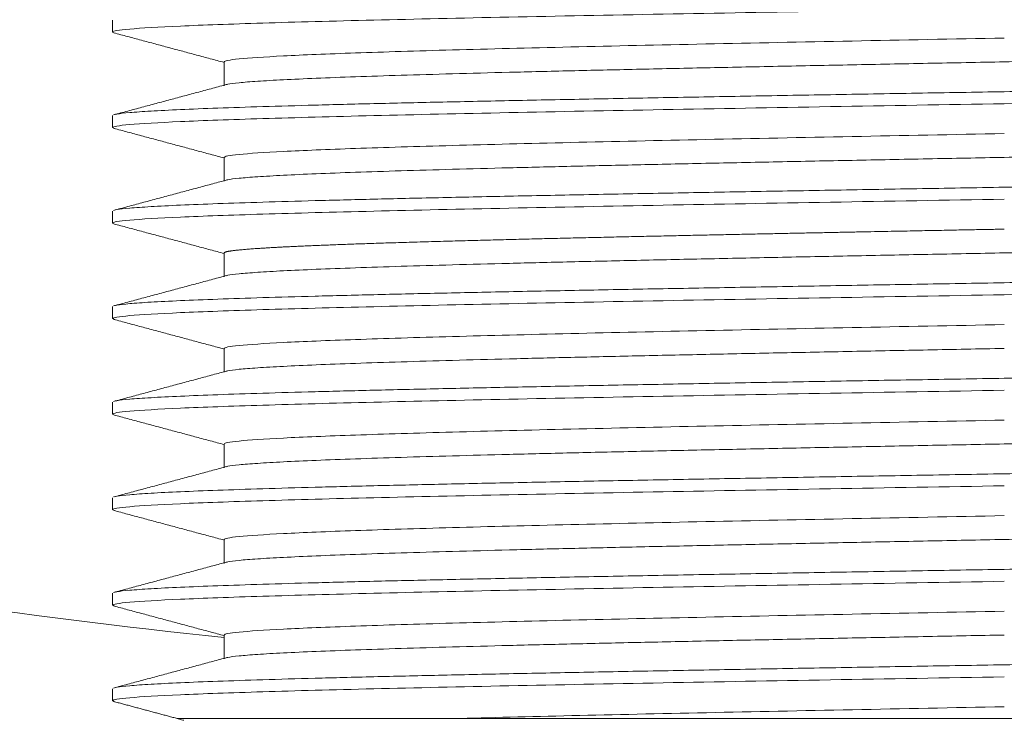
# Model space of a CAD drawing. Header units: millimetres. Extents: x 51337 to 61814, y -21781 to -12277.
# Tile 168 of 256: x 59240 to 59255, y -20832 to -20821. Entities that reach past the tile are written whole.
import ezdxf

# ---------------------------------------------------------------- set-up
doc = ezdxf.new("R2010")
doc.units = ezdxf.units.MM
doc.header["$LTSCALE"] = 0.3175
doc.layers.add('1轮廓实线层', color=7, linetype='Continuous', lineweight=18)

msp = doc.modelspace()

# ---------------------------------------------------------------- linework, layer by layer
at = {"layer": '1轮廓实线层'}
for p, q in [((59241.19339, -20820.94743), (59241.19339, -20821.13564)), ((59241.19339, -20821.13564), (59241.2219, -20821.15086)), ((59242.94339, -20821.6047), (59242.94339, -20821.97866)), ((59241.19339, -20822.44712), (59241.19339, -20822.63564)), ((59241.19339, -20822.63564), (59241.22193, -20822.65087)), ((59242.94339, -20823.10469), (59242.94339, -20823.4784)), ((59241.19339, -20823.94759), (59241.19339, -20824.13565)), ((59241.19341, -20824.13564), (59241.22197, -20824.15088)), ((59242.94339, -20824.60537), (59242.94339, -20824.97862)), ((59241.19339, -20825.44717), (59241.19339, -20825.63567)), ((59241.19346, -20825.63566), (59241.22202, -20825.6509)), ((59242.94339, -20826.10467), (59242.94339, -20826.47864)), ((59241.19339, -20826.94754), (59241.19339, -20827.13567)), ((59241.19345, -20827.13565), (59241.22204, -20827.1509)), ((59242.94339, -20827.60469), (59242.94339, -20827.97837)), ((59241.19339, -20828.44755), (59241.19339, -20828.63571)), ((59241.19353, -20828.63567), (59241.22213, -20828.65093)), ((59242.94339, -20829.10459), (59242.94339, -20829.47859)), ((59241.19339, -20829.94757), (59241.19339, -20830.13573)), ((59241.19357, -20830.13568), (59241.22217, -20830.15094)), ((59242.94339, -20830.60471), (59242.94339, -20830.97867)), ((59241.19339, -20831.44724), (59241.19339, -20831.63571)), ((59241.19353, -20831.63568), (59241.22213, -20831.65093))]:
    msp.add_line(p, q, dxfattribs=at)
msp.add_arc((59255.29339, -20713.97664), 117.32051, 254.6785921, 263.957787, dxfattribs=at)
for points, degree in [([(59255.19339, -20820.76064), (59254.27709, -20820.77626), (59252.44451, -20820.80751), (59249.80128, -20820.85439), (59247.36526, -20820.90126), (59245.23008, -20820.94814), (59243.47777, -20820.99501), (59242.17569, -20821.04189), (59241.37388, -20821.08876), (59241.19339, -20821.12001), (59241.19339, -20821.13564)], 3), ([(59241.21106, -20821.14795), (59242.07723, -20821.38051), (59242.94337, -20821.61319)], 2), ([(59242.94369, -20821.60463), (59242.94368, -20821.589), (59243.1016, -20821.55775), (59243.80316, -20821.51087), (59244.94244, -20821.46399), (59246.47566, -20821.41711), (59248.34391, -20821.37023), (59250.47537, -20821.32335), (59252.78816, -20821.27647), (59254.39164, -20821.24522), (59255.19339, -20821.2296)], 3), ([(59242.98938, -20821.95773), (59242.09843, -20822.19709), (59241.20742, -20822.43631)], 2), ([(59241.21107, -20822.64796), (59242.07724, -20822.88051), (59242.94338, -20823.1132)], 2), ([(59242.94356, -20823.10459), (59242.94357, -20823.08897), (59243.10153, -20823.05773), (59243.80314, -20823.01087), (59244.94248, -20822.964), (59246.47573, -20822.91714), (59248.34399, -20822.87027), (59250.47546, -20822.82341), (59252.78822, -20822.77655), (59254.39167, -20822.7453), (59255.19339, -20822.72968)], 3), ([(59242.98933, -20823.45774), (59242.09837, -20823.6971), (59241.20737, -20823.93632)], 2), ([(59241.21109, -20824.14796), (59242.07724, -20824.38051), (59242.94336, -20824.61319)], 2), ([(59242.9894, -20824.95772), (59242.09845, -20825.19708), (59241.20745, -20825.4363)], 2), ([(59255.19339, -20825.26065), (59254.2771, -20825.27627), (59252.44452, -20825.30752), (59249.8013, -20825.3544), (59247.36529, -20825.40127), (59245.23011, -20825.44815), (59243.47782, -20825.49503), (59242.17575, -20825.5419), (59241.37395, -20825.58878), (59241.19346, -20825.62003), (59241.19346, -20825.63566)], 3), ([(59241.2111, -20825.64797), (59242.07726, -20825.88052), (59242.94338, -20826.1132)], 2), ([(59242.94362, -20826.10461), (59242.94362, -20826.08898), (59243.10153, -20826.05773), (59243.80309, -20826.01085), (59244.94238, -20825.96397), (59246.47561, -20825.91709), (59248.34387, -20825.87021), (59250.47535, -20825.82334), (59252.78815, -20825.77646), (59254.39164, -20825.7452), (59255.19339, -20825.72958)], 3), ([(59242.98936, -20826.45773), (59242.0984, -20826.69709), (59241.2074, -20826.93631)], 2), ([(59255.19339, -20826.76065), (59254.2771, -20826.77628), (59252.44453, -20826.80753), (59249.8013, -20826.8544), (59247.3653, -20826.90128), (59245.23012, -20826.94815), (59243.47783, -20826.99503), (59242.17575, -20827.0419), (59241.37395, -20827.08878), (59241.19345, -20827.12003), (59241.19345, -20827.13565)], 3), ([(59241.21112, -20827.14797), (59242.07727, -20827.38052), (59242.94337, -20827.61319)], 2), ([(59242.94349, -20827.60458), (59242.94351, -20827.58896), (59243.10147, -20827.55771), (59243.8031, -20827.51085), (59244.94244, -20827.46399), (59246.47571, -20827.41713), (59248.34398, -20827.37027), (59250.47546, -20827.32341), (59252.78822, -20827.27655), (59254.39167, -20827.24531), (59255.19339, -20827.22969)], 3), ([(59242.98943, -20827.95771), (59242.09847, -20828.19707), (59241.20747, -20828.43629)], 2), ([(59255.19339, -20828.26069), (59254.27711, -20828.27631), (59252.44455, -20828.30756), (59249.80135, -20828.35444), (59247.36536, -20828.40131), (59245.2302, -20828.44818), (59243.47791, -20828.49505), (59242.17584, -20828.54193), (59241.37403, -20828.5888), (59241.19353, -20828.62005), (59241.19353, -20828.63567)], 3), ([(59241.21114, -20828.64797), (59242.07728, -20828.88052), (59242.94338, -20829.1132)], 2), ([(59242.94348, -20829.10457), (59242.94348, -20829.08895), (59243.10142, -20829.0577), (59243.80301, -20829.01083), (59244.94233, -20828.96396), (59246.47559, -20828.91708), (59248.34386, -20828.87021), (59250.47536, -20828.82334), (59252.78816, -20828.77647), (59254.39164, -20828.74522), (59255.19339, -20828.72959)], 3), ([(59242.98938, -20829.45773), (59242.09842, -20829.69709), (59241.20742, -20829.93631)], 2), ([(59255.19339, -20829.76067), (59254.2771, -20829.7763), (59252.44454, -20829.80755), (59249.80134, -20829.85442), (59247.36535, -20829.9013), (59245.23019, -20829.94818), (59243.47791, -20829.99505), (59242.17585, -20830.04193), (59241.37405, -20830.08881), (59241.19357, -20830.12006), (59241.19357, -20830.13568)], 3), ([(59241.21115, -20830.14798), (59242.07727, -20830.38052), (59242.94336, -20830.61319)], 2), ([(59242.94371, -20830.60463), (59242.94369, -20830.58901), (59243.1016, -20830.55775), (59243.80314, -20830.51086), (59244.94241, -20830.46398), (59246.47562, -20830.4171), (59248.34386, -20830.37021), (59250.47534, -20830.32333), (59252.78814, -20830.27644), (59254.39163, -20830.24519), (59255.19339, -20830.22956)], 3), ([(59242.98932, -20830.95774), (59242.09836, -20831.1971), (59241.20736, -20831.43632)], 2), ([(59255.19339, -20831.26073), (59254.27712, -20831.27635), (59252.44458, -20831.3076), (59249.8014, -20831.35447), (59247.36542, -20831.40133), (59245.23025, -20831.4482), (59243.47796, -20831.49507), (59242.17588, -20831.54194), (59241.37405, -20831.58881), (59241.19354, -20831.62005), (59241.19353, -20831.63568)], 3), ([(59241.21098, -20831.64793), (59241.76056, -20831.79547), (59242.31012, -20831.9431)], 2)]:
    msp.add_open_spline(points, degree=degree, dxfattribs=at)
for points, knots in [([(59255.19338, -20821.60367), (59255.59426, -20821.59586), (59255.99514, -20821.58805), (59256.79304, -20821.57242), (59257.19006, -20821.56461), (59257.97642, -20821.54899), (59258.36575, -20821.54117), (59259.13299, -20821.52555), (59259.51089, -20821.51774), (59260.25162, -20821.50211), (59260.61445, -20821.4943), (59261.32154, -20821.47868), (59261.6658, -20821.47087), (59262.33244, -20821.45524), (59262.65482, -20821.44743), (59263.27459, -20821.43181), (59263.57198, -20821.42399), (59264.13891, -20821.40837), (59264.40845, -20821.40056), (59264.91708, -20821.38493), (59265.15617, -20821.37712), (59265.6016, -20821.3615), (59265.80795, -20821.35369), (59266.18589, -20821.33806), (59266.3575, -20821.33025), (59266.66432, -20821.31463), (59266.79953, -20821.30681), (59267.03227, -20821.29119), (59267.1298, -20821.28338), (59267.28621, -20821.26775), (59267.3451, -20821.25994), (59267.42369, -20821.24432), (59267.44339, -20821.2365), (59267.44339, -20821.22869)], [0, 0, 0, 0, 0.0625, 0.0625, 0.125, 0.125, 0.1875, 0.1875, 0.25, 0.25, 0.3125, 0.3125, 0.375, 0.375, 0.4375, 0.4375, 0.5, 0.5, 0.5625, 0.5625, 0.625, 0.625, 0.6875, 0.6875, 0.75, 0.75, 0.8125, 0.8125, 0.875, 0.875, 0.9375, 0.9375, 1, 1, 1, 1]), ([(59242.97496, -20821.96152), (59242.98268, -20821.95942), (59242.99182, -20821.95732), (59243.04167, -20821.94741), (59243.10056, -20821.9396), (59243.25697, -20821.92398), (59243.3545, -20821.91616), (59243.58724, -20821.90054), (59243.72245, -20821.89273), (59244.02927, -20821.8771), (59244.20088, -20821.86929), (59244.57882, -20821.85366), (59244.78517, -20821.84585), (59245.2306, -20821.83023), (59245.46969, -20821.82242), (59245.97832, -20821.80679), (59246.24786, -20821.79898), (59246.81479, -20821.78335), (59247.11218, -20821.77554), (59247.73195, -20821.75992), (59248.05433, -20821.7521), (59248.72097, -20821.73648), (59249.06523, -20821.72867), (59249.77232, -20821.71304), (59250.13515, -20821.70523), (59250.87588, -20821.68961), (59251.25378, -20821.68179), (59252.02102, -20821.66617), (59252.41035, -20821.65836), (59253.19671, -20821.64273), (59253.59372, -20821.63492), (59254.39162, -20821.61929), (59254.7925, -20821.61148), (59255.19338, -20821.60367)], [0, 0, 0, 0, 0.01758665, 0.01758665, 0.08308087, 0.08308087, 0.14857509, 0.14857509, 0.21406932, 0.21406932, 0.27956354, 0.27956354, 0.34505776, 0.34505776, 0.41055199, 0.41055199, 0.47604621, 0.47604621, 0.54154043, 0.54154043, 0.60703466, 0.60703466, 0.67252888, 0.67252888, 0.73802311, 0.73802311, 0.80351733, 0.80351733, 0.86901155, 0.86901155, 0.93450578, 0.93450578, 1, 1, 1, 1]), ([(59269.19339, -20821.69756), (59269.19339, -20821.70537), (59269.17088, -20821.71318), (59269.08106, -20821.7288), (59269.01376, -20821.73661), (59268.835, -20821.75223), (59268.72354, -20821.76004), (59268.45756, -20821.77566), (59268.30302, -20821.78347), (59267.95237, -20821.79909), (59267.75625, -20821.80691), (59267.32431, -20821.82253), (59267.08849, -20821.83034), (59266.57943, -20821.84596), (59266.30618, -20821.85377), (59265.72488, -20821.86939), (59265.41684, -20821.8772), (59264.76892, -20821.89282), (59264.42904, -20821.90063), (59263.72074, -20821.91626), (59263.3523, -20821.92407), (59262.59043, -20821.93969), (59262.19699, -20821.9475), (59261.38889, -20821.96312), (59260.97423, -20821.97093), (59260.12768, -20821.98655), (59259.69579, -20821.99436), (59258.81895, -20822.00998), (59258.37399, -20822.01779), (59257.4753, -20822.03342), (59257.02157, -20822.04123), (59256.10968, -20822.05685), (59255.65153, -20822.06466), (59255.19338, -20822.07247)], [0, 0, 0, 0, 0.0625, 0.0625, 0.125, 0.125, 0.1875, 0.1875, 0.25, 0.25, 0.3125, 0.3125, 0.375, 0.375, 0.4375, 0.4375, 0.5, 0.5, 0.5625, 0.5625, 0.625, 0.625, 0.6875, 0.6875, 0.75, 0.75, 0.8125, 0.8125, 0.875, 0.875, 0.9375, 0.9375, 1, 1, 1, 1]), ([(59269.16484, -20821.90087), (59269.12537, -20821.91142), (59268.92602, -20821.93759), (59268.21107, -20821.97939), (59266.90899, -20822.02626), (59265.15669, -20822.07314), (59263.0215, -20822.12001), (59260.58549, -20822.16689), (59257.94225, -20822.21376), (59256.10968, -20822.24501), (59255.19339, -20822.26064)], [0, 0, 0, 0, 0.08794633, 0.21823971, 0.34853309, 0.47882647, 0.60911985, 0.73941324, 0.86970662, 1, 1, 1, 1]), ([(59255.19338, -20822.07247), (59254.73523, -20822.08027), (59254.27709, -20822.08808), (59253.3652, -20822.10369), (59252.91146, -20822.1115), (59252.01277, -20822.12711), (59251.56782, -20822.13491), (59250.69098, -20822.15052), (59250.25909, -20822.15833), (59249.41254, -20822.17394), (59248.99788, -20822.18174), (59248.18978, -20822.19735), (59247.79634, -20822.20516), (59247.03447, -20822.22077), (59246.66603, -20822.22857), (59245.95773, -20822.24418), (59245.61785, -20822.25199), (59244.96993, -20822.2676), (59244.66189, -20822.2754), (59244.08059, -20822.29102), (59243.80735, -20822.29882), (59243.29828, -20822.31443), (59243.06246, -20822.32224), (59242.63052, -20822.33785), (59242.4344, -20822.34565), (59242.08375, -20822.36126), (59241.92922, -20822.36907), (59241.66323, -20822.38468), (59241.55177, -20822.39248), (59241.37301, -20822.40809), (59241.30571, -20822.4159), (59241.24507, -20822.42644), (59241.23209, -20822.42917), (59241.22186, -20822.43191)], [0, 0, 0, 0, 0.06514558, 0.06514558, 0.13029116, 0.13029116, 0.19543675, 0.19543675, 0.26058233, 0.26058233, 0.32572791, 0.32572791, 0.39087349, 0.39087349, 0.45601908, 0.45601908, 0.52116466, 0.52116466, 0.58631024, 0.58631024, 0.65145582, 0.65145582, 0.71660141, 0.71660141, 0.78174699, 0.78174699, 0.84689257, 0.84689257, 0.91203815, 0.91203815, 0.97718373, 0.97718373, 1, 1, 1, 1]), ([(59255.19339, -20822.26064), (59254.2771, -20822.27626), (59252.44452, -20822.30751), (59249.80128, -20822.35439), (59247.36527, -20822.40126), (59245.23008, -20822.44814), (59243.47778, -20822.49501), (59242.1757, -20822.54189), (59241.37388, -20822.58876), (59241.19339, -20822.62001), (59241.19339, -20822.63564)], [0, 0, 0, 0, 0.125, 0.25, 0.375, 0.5, 0.625, 0.75, 0.875, 1, 1, 1, 1]), ([(59255.19338, -20823.10355), (59255.59426, -20823.09573), (59255.99514, -20823.08792), (59256.79304, -20823.07228), (59257.19006, -20823.06447), (59257.97641, -20823.04884), (59258.36575, -20823.04102), (59259.13299, -20823.02539), (59259.51089, -20823.01758), (59260.25162, -20823.00195), (59260.61445, -20822.99413), (59261.32154, -20822.9785), (59261.6658, -20822.97068), (59262.33244, -20822.95505), (59262.65482, -20822.94724), (59263.27458, -20822.93161), (59263.57198, -20822.92379), (59264.13891, -20822.90816), (59264.40845, -20822.90035), (59264.91708, -20822.88472), (59265.15617, -20822.8769), (59265.6016, -20822.86127), (59265.80795, -20822.85345), (59266.18589, -20822.83782), (59266.3575, -20822.83001), (59266.66432, -20822.81438), (59266.79953, -20822.80656), (59267.03227, -20822.79093), (59267.1298, -20822.78312), (59267.28621, -20822.76748), (59267.3451, -20822.75967), (59267.42369, -20822.74404), (59267.44339, -20822.73622), (59267.44339, -20822.72841)], [0, 0, 0, 0, 0.0625, 0.0625, 0.125, 0.125, 0.1875, 0.1875, 0.25, 0.25, 0.3125, 0.3125, 0.375, 0.375, 0.4375, 0.4375, 0.5, 0.5, 0.5625, 0.5625, 0.625, 0.625, 0.6875, 0.6875, 0.75, 0.75, 0.8125, 0.8125, 0.875, 0.875, 0.9375, 0.9375, 1, 1, 1, 1]), ([(59242.97492, -20823.46128), (59242.98265, -20823.45918), (59242.9918, -20823.45708), (59243.04166, -20823.44717), (59243.10056, -20823.43936), (59243.25697, -20823.42374), (59243.3545, -20823.41593), (59243.58723, -20823.40031), (59243.72245, -20823.3925), (59244.02927, -20823.37688), (59244.20087, -20823.36907), (59244.57882, -20823.35345), (59244.78516, -20823.34564), (59245.2306, -20823.33002), (59245.46969, -20823.32221), (59245.97832, -20823.30659), (59246.24786, -20823.29878), (59246.81479, -20823.28317), (59247.11218, -20823.27536), (59247.73195, -20823.25974), (59248.05433, -20823.25193), (59248.72096, -20823.23631), (59249.06523, -20823.2285), (59249.77231, -20823.21288), (59250.13514, -20823.20507), (59250.87587, -20823.18945), (59251.25377, -20823.18164), (59252.02101, -20823.16602), (59252.41035, -20823.15821), (59253.1967, -20823.14259), (59253.59372, -20823.13478), (59254.39162, -20823.11917), (59254.7925, -20823.11136), (59255.19338, -20823.10355)], [0, 0, 0, 0, 0.01761563, 0.01761563, 0.08310792, 0.08310792, 0.14860021, 0.14860021, 0.2140925, 0.2140925, 0.27958479, 0.27958479, 0.34507709, 0.34507709, 0.41056938, 0.41056938, 0.47606167, 0.47606167, 0.54155396, 0.54155396, 0.60704625, 0.60704625, 0.67253854, 0.67253854, 0.73803083, 0.73803083, 0.80352313, 0.80352313, 0.86901542, 0.86901542, 0.93450771, 0.93450771, 1, 1, 1, 1]), ([(59269.19339, -20823.19713), (59269.19339, -20823.20495), (59269.17088, -20823.21277), (59269.08106, -20823.22841), (59269.01376, -20823.23623), (59268.835, -20823.25187), (59268.72354, -20823.25969), (59268.45756, -20823.27534), (59268.30302, -20823.28316), (59267.95237, -20823.2988), (59267.75625, -20823.30662), (59267.32431, -20823.32226), (59267.08849, -20823.33008), (59266.57943, -20823.34573), (59266.30618, -20823.35355), (59265.72488, -20823.36919), (59265.41684, -20823.37701), (59264.76892, -20823.39265), (59264.42904, -20823.40047), (59263.72074, -20823.41612), (59263.3523, -20823.42394), (59262.59043, -20823.43958), (59262.19699, -20823.4474), (59261.38889, -20823.46304), (59260.97423, -20823.47086), (59260.12768, -20823.48651), (59259.69579, -20823.49433), (59258.81895, -20823.50997), (59258.37399, -20823.51779), (59257.4753, -20823.53343), (59257.02157, -20823.54125), (59256.10968, -20823.5569), (59255.65153, -20823.56472), (59255.19338, -20823.57254)], [0, 0, 0, 0, 0.0625, 0.0625, 0.125, 0.125, 0.1875, 0.1875, 0.25, 0.25, 0.3125, 0.3125, 0.375, 0.375, 0.4375, 0.4375, 0.5, 0.5, 0.5625, 0.5625, 0.625, 0.625, 0.6875, 0.6875, 0.75, 0.75, 0.8125, 0.8125, 0.875, 0.875, 0.9375, 0.9375, 1, 1, 1, 1]), ([(59255.19338, -20823.57254), (59254.73523, -20823.58035), (59254.27709, -20823.58817), (59253.3652, -20823.60379), (59252.91146, -20823.61161), (59252.01277, -20823.62723), (59251.56782, -20823.63505), (59250.69098, -20823.65067), (59250.25909, -20823.65849), (59249.41254, -20823.67412), (59248.99788, -20823.68193), (59248.18978, -20823.69756), (59247.79634, -20823.70537), (59247.03446, -20823.721), (59246.66603, -20823.72881), (59245.95772, -20823.74444), (59245.61785, -20823.75225), (59244.96993, -20823.76788), (59244.66188, -20823.77569), (59244.08059, -20823.79132), (59243.80734, -20823.79913), (59243.29828, -20823.81476), (59243.06246, -20823.82257), (59242.63052, -20823.8382), (59242.4344, -20823.84601), (59242.08375, -20823.86164), (59241.92921, -20823.86945), (59241.66323, -20823.88508), (59241.55177, -20823.8929), (59241.37301, -20823.90852), (59241.30571, -20823.91634), (59241.24505, -20823.92689), (59241.23206, -20823.92963), (59241.22182, -20823.93237)], [0, 0, 0, 0, 0.06514354, 0.06514354, 0.13028708, 0.13028708, 0.19543063, 0.19543063, 0.26057417, 0.26057417, 0.32571771, 0.32571771, 0.39086125, 0.39086125, 0.45600479, 0.45600479, 0.52114834, 0.52114834, 0.58629188, 0.58629188, 0.65143542, 0.65143542, 0.71657896, 0.71657896, 0.78172251, 0.78172251, 0.84686605, 0.84686605, 0.91200959, 0.91200959, 0.97715313, 0.97715313, 1, 1, 1, 1]), ([(59255.19339, -20823.76064), (59254.2771, -20823.77627), (59252.44452, -20823.80752), (59249.80129, -20823.85439), (59247.36528, -20823.90127), (59245.2301, -20823.94814), (59243.4778, -20823.99502), (59242.17572, -20824.04189), (59241.37391, -20824.08877), (59241.19342, -20824.12002), (59241.19342, -20824.13564)], [0, 0, 0, 0, 0.125, 0.25, 0.375, 0.5, 0.625, 0.75, 0.875, 1, 1, 1, 1]), ([(59242.94334, -20824.60454), (59242.94338, -20824.60417), (59242.94344, -20824.60341), (59242.94391, -20824.60223), (59242.94471, -20824.60097), (59242.94594, -20824.59964), (59242.94765, -20824.59824), (59242.94992, -20824.59676), (59242.9528, -20824.59521), (59242.95638, -20824.59358), (59242.96073, -20824.59188), (59242.96593, -20824.5901), (59242.97208, -20824.58825), (59242.97926, -20824.58632), (59242.98755, -20824.58432), (59242.99706, -20824.58225), (59243.00788, -20824.5801), (59243.02012, -20824.57787), (59243.03387, -20824.57558), (59243.04926, -20824.5732), (59243.06638, -20824.57076), (59243.08536, -20824.56823), (59243.10632, -20824.56564), (59243.12937, -20824.56296), (59243.15464, -20824.56022), (59243.18226, -20824.5574), (59243.21237, -20824.5545), (59243.24508, -20824.55153), (59243.28054, -20824.54849), (59243.31887, -20824.54537), (59243.36022, -20824.54218), (59243.40472, -20824.53891), (59243.45253, -20824.53557), (59243.50377, -20824.53215), (59243.55861, -20824.52866), (59243.61718, -20824.52509), (59243.67963, -20824.52145), (59243.74613, -20824.51774), (59243.81682, -20824.51395), (59243.89186, -20824.51008), (59243.9714, -20824.50615), (59244.05559, -20824.50213), (59244.14459, -20824.49804), (59244.23853, -20824.49388), (59244.33757, -20824.48964), (59244.44186, -20824.48533), (59244.55155, -20824.48095), (59244.66677, -20824.47649), (59244.78769, -20824.47195), (59244.91444, -20824.46734), (59245.04718, -20824.46266), (59245.18604, -20824.4579), (59245.33114, -20824.45307), (59245.48262, -20824.44816), (59245.64059, -20824.44318), (59245.80517, -20824.43812), (59245.97648, -20824.43299), (59246.15461, -20824.42778), (59246.33969, -20824.4225), (59246.56953, -20824.41609), (59246.84449, -20824.40865), (59247.16489, -20824.40026), (59247.4875, -20824.39206), (59247.81126, -20824.38406), (59248.13522, -20824.37626), (59248.45847, -20824.36864), (59248.78016, -20824.36122), (59249.09945, -20824.354), (59249.4156, -20824.34697), (59249.72789, -20824.34014), (59250.03569, -20824.33349), (59250.33839, -20824.32705), (59250.63546, -20824.32079), (59250.9264, -20824.31474), (59251.21073, -20824.30887), (59251.48803, -20824.3032), (59251.75793, -20824.29773), (59252.02007, -20824.29244), (59252.27416, -20824.28736), (59252.51991, -20824.28246), (59252.7571, -20824.27777), (59252.9855, -20824.27326), (59253.20492, -20824.26895), (59253.41519, -20824.26484), (59253.61618, -20824.26091), (59253.80777, -20824.25719), (59253.98984, -20824.25365), (59254.16231, -20824.25032), (59254.3251, -20824.24717), (59254.47816, -20824.24422), (59254.62145, -20824.24146), (59254.75491, -20824.2389), (59254.87853, -20824.23654), (59254.99228, -20824.23436), (59255.09615, -20824.23238), (59255.1621, -20824.23113), (59255.19342, -20824.23054)], [0, 0, 0, 0, 0.00296076, 0.00612013, 0.00947812, 0.01303472, 0.01678994, 0.02074377, 0.02489621, 0.02924727, 0.03379695, 0.03854524, 0.04349215, 0.04863767, 0.05398181, 0.05952456, 0.06526592, 0.07120589, 0.07734446, 0.08368163, 0.0902174, 0.09695177, 0.10388472, 0.11101627, 0.11834641, 0.12587514, 0.13360248, 0.14152843, 0.149653, 0.15797619, 0.16649801, 0.17521844, 0.18413749, 0.19325514, 0.20257139, 0.21208623, 0.22179964, 0.23171163, 0.2418222, 0.25213134, 0.26263909, 0.27334546, 0.28425047, 0.29535411, 0.30665637, 0.31815724, 0.3298567, 0.34175474, 0.35385133, 0.36614649, 0.37864022, 0.39133256, 0.40422353, 0.41731315, 0.4306014, 0.44408827, 0.45777373, 0.47165774, 0.48574029, 0.5000214, 0.52291377, 0.54529183, 0.56715551, 0.58850468, 0.60933926, 0.62965925, 0.64946476, 0.66875585, 0.6875325, 0.7057946, 0.72354211, 0.74077499, 0.75749327, 0.77369704, 0.78938632, 0.8045611, 0.81922134, 0.833367, 0.84699805, 0.86011448, 0.87271632, 0.88480359, 0.89637633, 0.90743455, 0.91797824, 0.92800741, 0.93752204, 0.94652213, 0.95500768, 0.96297869, 0.97043517, 0.97737713, 0.98380457, 0.98971752, 0.99511599, 1, 1, 1, 1]), ([(59255.19338, -20824.60353), (59255.59426, -20824.59572), (59255.99514, -20824.58791), (59256.79304, -20824.57228), (59257.19006, -20824.56447), (59257.97642, -20824.54885), (59258.36575, -20824.54104), (59259.13299, -20824.52542), (59259.51089, -20824.51761), (59260.25162, -20824.50199), (59260.61445, -20824.49418), (59261.32154, -20824.47856), (59261.6658, -20824.47075), (59262.33244, -20824.45512), (59262.65482, -20824.44731), (59263.27459, -20824.43169), (59263.57198, -20824.42388), (59264.13891, -20824.40826), (59264.40845, -20824.40045), (59264.91708, -20824.38483), (59265.15617, -20824.37702), (59265.6016, -20824.3614), (59265.80795, -20824.35359), (59266.18589, -20824.33796), (59266.3575, -20824.33015), (59266.66432, -20824.31453), (59266.79953, -20824.30672), (59267.03227, -20824.2911), (59267.1298, -20824.28329), (59267.28621, -20824.26767), (59267.3451, -20824.25986), (59267.42369, -20824.24424), (59267.44339, -20824.23643), (59267.44339, -20824.22861)], [0, 0, 0, 0, 0.0625, 0.0625, 0.125, 0.125, 0.1875, 0.1875, 0.25, 0.25, 0.3125, 0.3125, 0.375, 0.375, 0.4375, 0.4375, 0.5, 0.5, 0.5625, 0.5625, 0.625, 0.625, 0.6875, 0.6875, 0.75, 0.75, 0.8125, 0.8125, 0.875, 0.875, 0.9375, 0.9375, 1, 1, 1, 1]), ([(59242.97498, -20824.96147), (59242.9827, -20824.95937), (59242.99183, -20824.95727), (59243.04167, -20824.94736), (59243.10056, -20824.93955), (59243.25697, -20824.92392), (59243.3545, -20824.9161), (59243.58724, -20824.90047), (59243.72245, -20824.89266), (59244.02927, -20824.87703), (59244.20088, -20824.86922), (59244.57882, -20824.85359), (59244.78516, -20824.84577), (59245.2306, -20824.83014), (59245.46969, -20824.82233), (59245.97832, -20824.8067), (59246.24786, -20824.79889), (59246.81479, -20824.78326), (59247.11218, -20824.77544), (59247.73195, -20824.75982), (59248.05433, -20824.752), (59248.72097, -20824.73637), (59249.06523, -20824.72856), (59249.77232, -20824.71293), (59250.13515, -20824.70511), (59250.87588, -20824.68949), (59251.25378, -20824.68167), (59252.02101, -20824.66604), (59252.41035, -20824.65823), (59253.1967, -20824.6426), (59253.59372, -20824.63478), (59254.39162, -20824.61916), (59254.7925, -20824.61134), (59255.19338, -20824.60353)], [0, 0, 0, 0, 0.01757108, 0.01757108, 0.08306634, 0.08306634, 0.1485616, 0.1485616, 0.21405686, 0.21405686, 0.27955212, 0.27955212, 0.34504738, 0.34504738, 0.41054265, 0.41054265, 0.47603791, 0.47603791, 0.54153317, 0.54153317, 0.60702843, 0.60702843, 0.67252369, 0.67252369, 0.73801895, 0.73801895, 0.80351422, 0.80351422, 0.86900948, 0.86900948, 0.93450474, 0.93450474, 1, 1, 1, 1]), ([(59269.19339, -20824.6976), (59269.19339, -20824.70541), (59269.17088, -20824.71322), (59269.08106, -20824.72884), (59269.01376, -20824.73665), (59268.835, -20824.75228), (59268.72354, -20824.76009), (59268.45756, -20824.77571), (59268.30302, -20824.78352), (59267.95237, -20824.79915), (59267.75625, -20824.80696), (59267.32431, -20824.82258), (59267.08849, -20824.83039), (59266.57943, -20824.84602), (59266.30618, -20824.85383), (59265.72488, -20824.86945), (59265.41684, -20824.87726), (59264.76892, -20824.89289), (59264.42904, -20824.9007), (59263.72074, -20824.91632), (59263.3523, -20824.92413), (59262.59043, -20824.93976), (59262.19699, -20824.94757), (59261.38889, -20824.96319), (59260.97423, -20824.971), (59260.12768, -20824.98662), (59259.69579, -20824.99444), (59258.81895, -20825.01006), (59258.37399, -20825.01787), (59257.4753, -20825.03349), (59257.02157, -20825.04131), (59256.10968, -20825.05693), (59255.65153, -20825.06474), (59255.19338, -20825.07255)], [0, 0, 0, 0, 0.0625, 0.0625, 0.125, 0.125, 0.1875, 0.1875, 0.25, 0.25, 0.3125, 0.3125, 0.375, 0.375, 0.4375, 0.4375, 0.5, 0.5, 0.5625, 0.5625, 0.625, 0.625, 0.6875, 0.6875, 0.75, 0.75, 0.8125, 0.8125, 0.875, 0.875, 0.9375, 0.9375, 1, 1, 1, 1]), ([(59269.16479, -20824.90089), (59269.12531, -20824.91143), (59268.92596, -20824.9376), (59268.21105, -20824.97939), (59266.90897, -20825.02627), (59265.15667, -20825.07314), (59263.02149, -20825.12002), (59260.58548, -20825.16689), (59257.94225, -20825.21377), (59256.10967, -20825.24502), (59255.19339, -20825.26064)], [0, 0, 0, 0, 0.08793264, 0.21822798, 0.34852331, 0.47881865, 0.60911399, 0.73940933, 0.86970467, 1, 1, 1, 1]), ([(59255.19338, -20825.07255), (59254.73524, -20825.08036), (59254.27709, -20825.08816), (59253.3652, -20825.10377), (59252.91147, -20825.11157), (59252.01277, -20825.12718), (59251.56782, -20825.13499), (59250.69098, -20825.1506), (59250.25909, -20825.1584), (59249.41254, -20825.17401), (59248.99788, -20825.18182), (59248.18978, -20825.19742), (59247.79634, -20825.20523), (59247.03447, -20825.22084), (59246.66604, -20825.22864), (59245.95773, -20825.24425), (59245.61785, -20825.25206), (59244.96993, -20825.26767), (59244.66189, -20825.27547), (59244.08059, -20825.29108), (59243.80735, -20825.29888), (59243.29828, -20825.31449), (59243.06246, -20825.3223), (59242.63052, -20825.33791), (59242.4344, -20825.34571), (59242.08375, -20825.36132), (59241.92922, -20825.36913), (59241.66323, -20825.38474), (59241.55177, -20825.39254), (59241.37301, -20825.40815), (59241.30571, -20825.41595), (59241.24508, -20825.42649), (59241.23211, -20825.42922), (59241.22188, -20825.43195)], [0, 0, 0, 0, 0.06514654, 0.06514654, 0.13029309, 0.13029309, 0.19543963, 0.19543963, 0.26058617, 0.26058617, 0.32573272, 0.32573272, 0.39087926, 0.39087926, 0.4560258, 0.4560258, 0.52117235, 0.52117235, 0.58631889, 0.58631889, 0.65146543, 0.65146543, 0.71661198, 0.71661198, 0.78175852, 0.78175852, 0.84690506, 0.84690506, 0.91205161, 0.91205161, 0.97719815, 0.97719815, 1, 1, 1, 1]), ([(59242.97494, -20826.4615), (59242.98267, -20826.4594), (59242.99181, -20826.4573), (59243.04167, -20826.44739), (59243.10056, -20826.43958), (59243.25697, -20826.42396), (59243.3545, -20826.41615), (59243.58724, -20826.40053), (59243.72245, -20826.39272), (59244.02927, -20826.3771), (59244.20088, -20826.36929), (59244.57882, -20826.35367), (59244.78517, -20826.34586), (59245.2306, -20826.33023), (59245.46969, -20826.32242), (59245.97832, -20826.3068), (59246.24786, -20826.29899), (59246.81479, -20826.28337), (59247.11218, -20826.27556), (59247.73195, -20826.25994), (59248.05433, -20826.25213), (59248.72097, -20826.23651), (59249.06523, -20826.2287), (59249.77232, -20826.21308), (59250.13515, -20826.20526), (59250.87588, -20826.18964), (59251.25378, -20826.18183), (59252.02102, -20826.16621), (59252.41035, -20826.1584), (59253.19671, -20826.14278), (59253.59373, -20826.13497), (59254.39163, -20826.11935), (59254.7925, -20826.11154), (59255.19339, -20826.10373)], [0, 0, 0, 0, 0.01760262, 0.01760262, 0.08309578, 0.08309578, 0.14858894, 0.14858894, 0.2140821, 0.2140821, 0.27957526, 0.27957526, 0.34506841, 0.34506841, 0.41056157, 0.41056157, 0.47605473, 0.47605473, 0.54154789, 0.54154789, 0.60704105, 0.60704105, 0.67253421, 0.67253421, 0.73802737, 0.73802737, 0.80352052, 0.80352052, 0.86901368, 0.86901368, 0.93450684, 0.93450684, 1, 1, 1, 1]), ([(59269.19339, -20826.19716), (59269.19339, -20826.20498), (59269.17088, -20826.2128), (59269.08106, -20826.22844), (59269.01376, -20826.23626), (59268.835, -20826.25189), (59268.72354, -20826.25971), (59268.45756, -20826.27535), (59268.30302, -20826.28317), (59267.95237, -20826.29881), (59267.75625, -20826.30663), (59267.32431, -20826.32227), (59267.08849, -20826.33009), (59266.57943, -20826.34573), (59266.30618, -20826.35355), (59265.72488, -20826.36919), (59265.41684, -20826.37701), (59264.76892, -20826.39264), (59264.42904, -20826.40046), (59263.72074, -20826.4161), (59263.3523, -20826.42392), (59262.59043, -20826.43956), (59262.19699, -20826.44738), (59261.38889, -20826.46302), (59260.97423, -20826.47084), (59260.12768, -20826.48648), (59259.69579, -20826.4943), (59258.81895, -20826.50994), (59258.37399, -20826.51776), (59257.4753, -20826.53339), (59257.02157, -20826.54121), (59256.10968, -20826.55685), (59255.65153, -20826.56467), (59255.19338, -20826.57249)], [0, 0, 0, 0, 0.0625, 0.0625, 0.125, 0.125, 0.1875, 0.1875, 0.25, 0.25, 0.3125, 0.3125, 0.375, 0.375, 0.4375, 0.4375, 0.5, 0.5, 0.5625, 0.5625, 0.625, 0.625, 0.6875, 0.6875, 0.75, 0.75, 0.8125, 0.8125, 0.875, 0.875, 0.9375, 0.9375, 1, 1, 1, 1]), ([(59255.19338, -20826.57249), (59254.73523, -20826.58031), (59254.27709, -20826.58812), (59253.3652, -20826.60375), (59252.91146, -20826.61156), (59252.01277, -20826.62719), (59251.56782, -20826.635), (59250.69098, -20826.65063), (59250.25909, -20826.65844), (59249.41254, -20826.67407), (59248.99788, -20826.68188), (59248.18978, -20826.69751), (59247.79634, -20826.70532), (59247.03446, -20826.72095), (59246.66603, -20826.72876), (59245.95772, -20826.74439), (59245.61785, -20826.7522), (59244.96993, -20826.76783), (59244.66188, -20826.77564), (59244.08059, -20826.79127), (59243.80734, -20826.79909), (59243.29828, -20826.81471), (59243.06246, -20826.82253), (59242.63052, -20826.83815), (59242.4344, -20826.84597), (59242.08375, -20826.86159), (59241.92921, -20826.86941), (59241.66323, -20826.88504), (59241.55177, -20826.89285), (59241.37301, -20826.90848), (59241.30571, -20826.91629), (59241.24506, -20826.92684), (59241.23207, -20826.92958), (59241.22184, -20826.93232)], [0, 0, 0, 0, 0.06514443, 0.06514443, 0.13028886, 0.13028886, 0.19543329, 0.19543329, 0.26057772, 0.26057772, 0.32572215, 0.32572215, 0.39086658, 0.39086658, 0.45601101, 0.45601101, 0.52115544, 0.52115544, 0.58629987, 0.58629987, 0.6514443, 0.6514443, 0.71658873, 0.71658873, 0.78173316, 0.78173316, 0.84687759, 0.84687759, 0.91202202, 0.91202202, 0.97716645, 0.97716645, 1, 1, 1, 1]), ([(59255.19337, -20827.60327), (59255.59425, -20827.59546), (59255.99513, -20827.58765), (59256.79303, -20827.57203), (59257.19005, -20827.56422), (59257.9764, -20827.54861), (59258.36574, -20827.5408), (59259.13298, -20827.52518), (59259.51088, -20827.51737), (59260.25161, -20827.50175), (59260.61444, -20827.49394), (59261.32153, -20827.47832), (59261.66579, -20827.47051), (59262.33243, -20827.45489), (59262.65481, -20827.44709), (59263.27458, -20827.43147), (59263.57197, -20827.42366), (59264.1389, -20827.40804), (59264.40844, -20827.40023), (59264.91707, -20827.38461), (59265.15617, -20827.3768), (59265.6016, -20827.36118), (59265.80794, -20827.35338), (59266.18589, -20827.33776), (59266.3575, -20827.32995), (59266.66432, -20827.31433), (59266.79953, -20827.30652), (59267.03227, -20827.2909), (59267.1298, -20827.28309), (59267.28621, -20827.26747), (59267.3451, -20827.25966), (59267.42369, -20827.24405), (59267.44339, -20827.23624), (59267.44339, -20827.22843)], [0, 0, 0, 0, 0.0625, 0.0625, 0.125, 0.125, 0.1875, 0.1875, 0.25, 0.25, 0.3125, 0.3125, 0.375, 0.375, 0.4375, 0.4375, 0.5, 0.5, 0.5625, 0.5625, 0.625, 0.625, 0.6875, 0.6875, 0.75, 0.75, 0.8125, 0.8125, 0.875, 0.875, 0.9375, 0.9375, 1, 1, 1, 1]), ([(59242.97501, -20827.96121), (59242.98272, -20827.95911), (59242.99184, -20827.95702), (59243.04166, -20827.94711), (59243.10056, -20827.9393), (59243.25697, -20827.92367), (59243.3545, -20827.91585), (59243.58723, -20827.90022), (59243.72245, -20827.89241), (59244.02927, -20827.87678), (59244.20087, -20827.86896), (59244.57882, -20827.85334), (59244.78516, -20827.84552), (59245.23059, -20827.82989), (59245.46969, -20827.82208), (59245.97832, -20827.80645), (59246.24786, -20827.79863), (59246.81478, -20827.783), (59247.11217, -20827.77519), (59247.73194, -20827.75956), (59248.05432, -20827.75175), (59248.72096, -20827.73612), (59249.06522, -20827.7283), (59249.77231, -20827.71267), (59250.13514, -20827.70486), (59250.87586, -20827.68923), (59251.25377, -20827.68142), (59252.021, -20827.66579), (59252.41034, -20827.65797), (59253.19669, -20827.64234), (59253.59371, -20827.63453), (59254.39161, -20827.6189), (59254.79249, -20827.61108), (59255.19337, -20827.60327)], [0, 0, 0, 0, 0.01755241, 0.01755241, 0.08304891, 0.08304891, 0.14854542, 0.14854542, 0.21404193, 0.21404193, 0.27953843, 0.27953843, 0.34503494, 0.34503494, 0.41053144, 0.41053144, 0.47602795, 0.47602795, 0.54152446, 0.54152446, 0.60702096, 0.60702096, 0.67251747, 0.67251747, 0.73801398, 0.73801398, 0.80351048, 0.80351048, 0.86900699, 0.86900699, 0.93450349, 0.93450349, 1, 1, 1, 1]), ([(59269.19339, -20827.69753), (59269.19339, -20827.70535), (59269.17088, -20827.71316), (59269.08106, -20827.72878), (59269.01376, -20827.73659), (59268.835, -20827.75221), (59268.72354, -20827.76002), (59268.45756, -20827.77565), (59268.30302, -20827.78346), (59267.95237, -20827.79908), (59267.75625, -20827.80689), (59267.32431, -20827.82251), (59267.08849, -20827.83032), (59266.57942, -20827.84595), (59266.30618, -20827.85376), (59265.72488, -20827.86938), (59265.41684, -20827.87719), (59264.76892, -20827.89281), (59264.42904, -20827.90063), (59263.72074, -20827.91625), (59263.3523, -20827.92406), (59262.59043, -20827.93968), (59262.19699, -20827.94749), (59261.38889, -20827.96312), (59260.97423, -20827.97093), (59260.12768, -20827.98655), (59259.69579, -20827.99436), (59258.81895, -20828.00998), (59258.37399, -20828.01779), (59257.4753, -20828.03342), (59257.02156, -20828.04123), (59256.10968, -20828.05685), (59255.65153, -20828.06466), (59255.19338, -20828.07247)], [0, 0, 0, 0, 0.0625, 0.0625, 0.125, 0.125, 0.1875, 0.1875, 0.25, 0.25, 0.3125, 0.3125, 0.375, 0.375, 0.4375, 0.4375, 0.5, 0.5, 0.5625, 0.5625, 0.625, 0.625, 0.6875, 0.6875, 0.75, 0.75, 0.8125, 0.8125, 0.875, 0.875, 0.9375, 0.9375, 1, 1, 1, 1]), ([(59255.19338, -20828.07247), (59254.73523, -20828.08029), (59254.27708, -20828.0881), (59253.3652, -20828.10373), (59252.91146, -20828.11154), (59252.01277, -20828.12717), (59251.56782, -20828.13499), (59250.69098, -20828.15061), (59250.25909, -20828.15843), (59249.41254, -20828.17406), (59248.99788, -20828.18187), (59248.18978, -20828.1975), (59247.79634, -20828.20531), (59247.03446, -20828.22094), (59246.66603, -20828.22875), (59245.95772, -20828.24438), (59245.61785, -20828.2522), (59244.96993, -20828.26783), (59244.66188, -20828.27564), (59244.08059, -20828.29127), (59243.80734, -20828.29908), (59243.29828, -20828.31471), (59243.06246, -20828.32252), (59242.63052, -20828.33815), (59242.4344, -20828.34597), (59242.08375, -20828.36159), (59241.92921, -20828.36941), (59241.66323, -20828.38504), (59241.55177, -20828.39285), (59241.37301, -20828.40848), (59241.30571, -20828.41629), (59241.2451, -20828.42684), (59241.23214, -20828.42957), (59241.22193, -20828.4323)], [0, 0, 0, 0, 0.06514865, 0.06514865, 0.13029731, 0.13029731, 0.19544596, 0.19544596, 0.26059462, 0.26059462, 0.32574327, 0.32574327, 0.39089192, 0.39089192, 0.45604058, 0.45604058, 0.52118923, 0.52118923, 0.58633789, 0.58633789, 0.65148654, 0.65148654, 0.71663519, 0.71663519, 0.78178385, 0.78178385, 0.8469325, 0.8469325, 0.91208115, 0.91208115, 0.97722981, 0.97722981, 1, 1, 1, 1]), ([(59255.19338, -20829.10357), (59255.59426, -20829.09576), (59255.99514, -20829.08795), (59256.79304, -20829.07233), (59257.19006, -20829.06452), (59257.97642, -20829.0489), (59258.36575, -20829.04108), (59259.13299, -20829.02546), (59259.51089, -20829.01765), (59260.25162, -20829.00203), (59260.61445, -20828.99422), (59261.32154, -20828.9786), (59261.6658, -20828.97079), (59262.33244, -20828.95517), (59262.65482, -20828.94736), (59263.27459, -20828.93173), (59263.57198, -20828.92392), (59264.13891, -20828.9083), (59264.40845, -20828.90049), (59264.91708, -20828.88487), (59265.15617, -20828.87706), (59265.6016, -20828.86144), (59265.80795, -20828.85363), (59266.18589, -20828.838), (59266.3575, -20828.83019), (59266.66432, -20828.81457), (59266.79953, -20828.80676), (59267.03227, -20828.79114), (59267.1298, -20828.78333), (59267.28621, -20828.76771), (59267.3451, -20828.7599), (59267.42369, -20828.74427), (59267.44339, -20828.73646), (59267.44339, -20828.72865)], [0, 0, 0, 0, 0.0625, 0.0625, 0.125, 0.125, 0.1875, 0.1875, 0.25, 0.25, 0.3125, 0.3125, 0.375, 0.375, 0.4375, 0.4375, 0.5, 0.5, 0.5625, 0.5625, 0.625, 0.625, 0.6875, 0.6875, 0.75, 0.75, 0.8125, 0.8125, 0.875, 0.875, 0.9375, 0.9375, 1, 1, 1, 1]), ([(59242.97496, -20829.46145), (59242.98268, -20829.45935), (59242.99182, -20829.45725), (59243.04167, -20829.44734), (59243.10056, -20829.43953), (59243.25697, -20829.4239), (59243.3545, -20829.41609), (59243.58724, -20829.40046), (59243.72245, -20829.39265), (59244.02927, -20829.37703), (59244.20088, -20829.36921), (59244.57882, -20829.35359), (59244.78516, -20829.34577), (59245.2306, -20829.33015), (59245.46969, -20829.32233), (59245.97832, -20829.30671), (59246.24786, -20829.2989), (59246.81479, -20829.28327), (59247.11218, -20829.27546), (59247.73195, -20829.25983), (59248.05433, -20829.25202), (59248.72097, -20829.23639), (59249.06523, -20829.22858), (59249.77232, -20829.21295), (59250.13515, -20829.20514), (59250.87588, -20829.18951), (59251.25378, -20829.1817), (59252.02101, -20829.16607), (59252.41035, -20829.15826), (59253.1967, -20829.14264), (59253.59372, -20829.13482), (59254.39162, -20829.1192), (59254.7925, -20829.11138), (59255.19338, -20829.10357)], [0, 0, 0, 0, 0.01758696, 0.01758696, 0.08308116, 0.08308116, 0.14857536, 0.14857536, 0.21406957, 0.21406957, 0.27956377, 0.27956377, 0.34505797, 0.34505797, 0.41055218, 0.41055218, 0.47604638, 0.47604638, 0.54154058, 0.54154058, 0.60703478, 0.60703478, 0.67252899, 0.67252899, 0.73802319, 0.73802319, 0.80351739, 0.80351739, 0.86901159, 0.86901159, 0.9345058, 0.9345058, 1, 1, 1, 1]), ([(59269.19339, -20829.19759), (59269.19339, -20829.2054), (59269.17088, -20829.21321), (59269.08106, -20829.22884), (59269.01376, -20829.23665), (59268.835, -20829.25227), (59268.72354, -20829.26008), (59268.45756, -20829.2757), (59268.30302, -20829.28351), (59267.95237, -20829.29913), (59267.75625, -20829.30694), (59267.32431, -20829.32256), (59267.08849, -20829.33037), (59266.57943, -20829.346), (59266.30618, -20829.35381), (59265.72488, -20829.36943), (59265.41684, -20829.37724), (59264.76892, -20829.39286), (59264.42904, -20829.40067), (59263.72074, -20829.41629), (59263.3523, -20829.4241), (59262.59043, -20829.43972), (59262.19699, -20829.44754), (59261.38889, -20829.46316), (59260.97423, -20829.47097), (59260.12768, -20829.48659), (59259.69579, -20829.4944), (59258.81895, -20829.51002), (59258.37399, -20829.51783), (59257.4753, -20829.53345), (59257.02157, -20829.54126), (59256.10968, -20829.55689), (59255.65153, -20829.5647), (59255.19338, -20829.57251)], [0, 0, 0, 0, 0.0625, 0.0625, 0.125, 0.125, 0.1875, 0.1875, 0.25, 0.25, 0.3125, 0.3125, 0.375, 0.375, 0.4375, 0.4375, 0.5, 0.5, 0.5625, 0.5625, 0.625, 0.625, 0.6875, 0.6875, 0.75, 0.75, 0.8125, 0.8125, 0.875, 0.875, 0.9375, 0.9375, 1, 1, 1, 1]), ([(59255.19338, -20829.57251), (59254.73523, -20829.58032), (59254.27709, -20829.58813), (59253.3652, -20829.60376), (59252.91146, -20829.61158), (59252.01277, -20829.6272), (59251.56782, -20829.63502), (59250.69098, -20829.65064), (59250.25909, -20829.65846), (59249.41254, -20829.67409), (59248.99788, -20829.6819), (59248.18978, -20829.69753), (59247.79634, -20829.70534), (59247.03446, -20829.72097), (59246.66603, -20829.72878), (59245.95772, -20829.74441), (59245.61785, -20829.75222), (59244.96993, -20829.76785), (59244.66188, -20829.77566), (59244.08059, -20829.79129), (59243.80734, -20829.79911), (59243.29828, -20829.81473), (59243.06246, -20829.82255), (59242.63052, -20829.83817), (59242.4344, -20829.84599), (59242.08375, -20829.86162), (59241.92921, -20829.86943), (59241.66323, -20829.88506), (59241.55177, -20829.89287), (59241.37301, -20829.9085), (59241.30571, -20829.91631), (59241.24507, -20829.92686), (59241.23209, -20829.9296), (59241.22186, -20829.93234)], [0, 0, 0, 0, 0.06514537, 0.06514537, 0.13029074, 0.13029074, 0.19543611, 0.19543611, 0.26058148, 0.26058148, 0.32572686, 0.32572686, 0.39087223, 0.39087223, 0.4560176, 0.4560176, 0.52116297, 0.52116297, 0.58630834, 0.58630834, 0.65145371, 0.65145371, 0.71659908, 0.71659908, 0.78174445, 0.78174445, 0.84688983, 0.84688983, 0.9120352, 0.9120352, 0.97718057, 0.97718057, 1, 1, 1, 1]), ([(59242.9749, -20830.96154), (59242.98264, -20830.95944), (59242.99179, -20830.95734), (59243.04167, -20830.94742), (59243.10056, -20830.93961), (59243.25697, -20830.92399), (59243.3545, -20830.91618), (59243.58724, -20830.90056), (59243.72245, -20830.89274), (59244.02927, -20830.87712), (59244.20088, -20830.86931), (59244.57882, -20830.85369), (59244.78517, -20830.84588), (59245.2306, -20830.83026), (59245.46969, -20830.82244), (59245.97832, -20830.80682), (59246.24786, -20830.79901), (59246.81479, -20830.78339), (59247.11218, -20830.77558), (59247.73195, -20830.75995), (59248.05433, -20830.75214), (59248.72097, -20830.73652), (59249.06523, -20830.72871), (59249.77232, -20830.71309), (59250.13515, -20830.70528), (59250.87588, -20830.68965), (59251.25378, -20830.68184), (59252.02102, -20830.66622), (59252.41035, -20830.65841), (59253.19671, -20830.64279), (59253.59373, -20830.63498), (59254.39163, -20830.61935), (59254.7925, -20830.61154), (59255.19339, -20830.60373)], [0, 0, 0, 0, 0.01763066, 0.01763066, 0.08312195, 0.08312195, 0.14861324, 0.14861324, 0.21410453, 0.21410453, 0.27959582, 0.27959582, 0.34508711, 0.34508711, 0.4105784, 0.4105784, 0.47606969, 0.47606969, 0.54156098, 0.54156098, 0.60705227, 0.60705227, 0.67254355, 0.67254355, 0.73803484, 0.73803484, 0.80352613, 0.80352613, 0.86901742, 0.86901742, 0.93450871, 0.93450871, 1, 1, 1, 1]), ([(59269.19339, -20830.69723), (59269.19339, -20830.70502), (59269.17088, -20830.7128), (59269.08106, -20830.72838), (59269.01376, -20830.73617), (59268.835, -20830.75175), (59268.72354, -20830.75954), (59268.45756, -20830.77511), (59268.30302, -20830.7829), (59267.95237, -20830.79848), (59267.75625, -20830.80627), (59267.32431, -20830.82184), (59267.08849, -20830.82963), (59266.57943, -20830.84521), (59266.30618, -20830.853), (59265.72488, -20830.86857), (59265.41684, -20830.87636), (59264.76892, -20830.89194), (59264.42904, -20830.89973), (59263.72074, -20830.91531), (59263.3523, -20830.92309), (59262.59043, -20830.93867), (59262.19699, -20830.94646), (59261.38889, -20830.96204), (59260.97423, -20830.96982), (59260.12768, -20830.9854), (59259.69579, -20830.99319), (59258.81895, -20831.00877), (59258.37399, -20831.01656), (59257.4753, -20831.03213), (59257.02157, -20831.03992), (59256.10968, -20831.0555), (59255.65153, -20831.06329), (59255.19338, -20831.07107)], [0, 0, 0, 0, 0.0625, 0.0625, 0.125, 0.125, 0.1875, 0.1875, 0.25, 0.25, 0.3125, 0.3125, 0.375, 0.375, 0.4375, 0.4375, 0.5, 0.5, 0.5625, 0.5625, 0.625, 0.625, 0.6875, 0.6875, 0.75, 0.75, 0.8125, 0.8125, 0.875, 0.875, 0.9375, 0.9375, 1, 1, 1, 1]), ([(59255.19338, -20831.07107), (59254.73524, -20831.07891), (59254.27709, -20831.08675), (59253.3652, -20831.10242), (59252.91147, -20831.11026), (59252.01278, -20831.12593), (59251.56782, -20831.13377), (59250.69098, -20831.14944), (59250.25909, -20831.15728), (59249.41254, -20831.17295), (59248.99788, -20831.18079), (59248.18978, -20831.19646), (59247.79634, -20831.2043), (59247.03447, -20831.21998), (59246.66603, -20831.22781), (59245.95773, -20831.24349), (59245.61785, -20831.25132), (59244.96993, -20831.267), (59244.66189, -20831.27483), (59244.08059, -20831.29051), (59243.80735, -20831.29834), (59243.29828, -20831.31402), (59243.06246, -20831.32185), (59242.63052, -20831.33753), (59242.4344, -20831.34536), (59242.08375, -20831.36104), (59241.92922, -20831.36888), (59241.66323, -20831.38455), (59241.55177, -20831.39239), (59241.37301, -20831.40806), (59241.30571, -20831.4159), (59241.24504, -20831.42648), (59241.23203, -20831.42924), (59241.22179, -20831.43199)], [0, 0, 0, 0, 0.06514225, 0.06514225, 0.1302845, 0.1302845, 0.19542674, 0.19542674, 0.26056899, 0.26056899, 0.32571124, 0.32571124, 0.39085349, 0.39085349, 0.45599573, 0.45599573, 0.52113798, 0.52113798, 0.58628023, 0.58628023, 0.65142248, 0.65142248, 0.71656472, 0.71656472, 0.78170697, 0.78170697, 0.84684922, 0.84684922, 0.91199147, 0.91199147, 0.97713372, 0.97713372, 1, 1, 1, 1]), ([(59246.54604, -20831.91664), (59247.1128, -20831.90109), (59247.73504, -20831.88553), (59249.06667, -20831.85442), (59249.77606, -20831.83887), (59251.25483, -20831.80776), (59252.02422, -20831.79221), (59253.59355, -20831.7611), (59254.39349, -20831.74554), (59255.19341, -20831.72999)], [0, 0, 0, 0, 0.25, 0.25, 0.5, 0.5, 0.75, 0.75, 1, 1, 1, 1]), ([(59242.21224, -20831.9168), (59242.21226, -20831.9168), (59242.21255, -20831.9168), (59242.2152, -20831.91681), (59242.22321, -20831.91686), (59242.23559, -20831.91692), (59242.25228, -20831.91702), (59242.2731, -20831.91713), (59242.29849, -20831.91733), (59242.33939, -20831.91728), (59242.42, -20831.91718), (59242.56318, -20831.91699), (59242.7741, -20831.91677), (59242.96391, -20831.91671), (59243.11422, -20831.91658), (59243.2074, -20831.91644), (59243.33122, -20831.91624), (59243.48989, -20831.91597), (59243.67687, -20831.91564), (59243.88008, -20831.91533), (59244.08336, -20831.91512), (59244.28146, -20831.915), (59244.47637, -20831.91496), (59244.67879, -20831.91503), (59244.90144, -20831.91517), (59245.15416, -20831.9154), (59245.39192, -20831.91567), (59245.59892, -20831.91591), (59245.75908, -20831.91608), (59245.90833, -20831.91623), (59246.04598, -20831.91635), (59246.1714, -20831.91646), (59246.28406, -20831.91654), (59246.3835, -20831.9166), (59246.46927, -20831.91663), (59246.52207, -20831.91664), (59246.54604, -20831.91664)], [0, 0, 0, 0, 0.00540675, 0.02757518, 0.04958531, 0.07143754, 0.09313226, 0.11466986, 0.13605068, 0.1578043, 0.20678129, 0.2827463, 0.35243002, 0.4282205, 0.4451615, 0.46811718, 0.49706343, 0.53197001, 0.57280073, 0.6124025, 0.64925605, 0.68337773, 0.71478292, 0.74558838, 0.77947787, 0.81643073, 0.85642403, 0.87959652, 0.90094882, 0.92048842, 0.93822218, 0.95415636, 0.96829657, 0.98064779, 0.99121437, 1, 1, 1, 1]), ([(59246.54604, -20831.91664), (59246.82937, -20831.91664), (59247.12655, -20831.91664), (59247.74573, -20831.91664), (59248.06774, -20831.91664), (59248.7335, -20831.91664), (59249.07726, -20831.91664), (59249.78322, -20831.91664), (59250.14542, -20831.91664), (59250.88481, -20831.91664), (59251.262, -20831.91664), (59252.02772, -20831.91664), (59252.41627, -20831.91664), (59253.20099, -20831.91664), (59253.59717, -20831.91664), (59254.39336, -20831.91664), (59254.79337, -20831.91664), (59255.19339, -20831.91664)], [0, 0, 0, 0, 0.125, 0.125, 0.25, 0.25, 0.375, 0.375, 0.5, 0.5, 0.625, 0.625, 0.75, 0.75, 0.875, 0.875, 1, 1, 1, 1]), ([(59255.19339, -20831.91664), (59255.5934, -20831.91664), (59255.99341, -20831.91664), (59256.78961, -20831.91664), (59257.18578, -20831.91664), (59257.9705, -20831.91664), (59258.35905, -20831.91664), (59259.12477, -20831.91664), (59259.50196, -20831.91664), (59260.24135, -20831.91664), (59260.60355, -20831.91664), (59261.30951, -20831.91664), (59261.65327, -20831.91664), (59262.31903, -20831.91664), (59262.64104, -20831.91664), (59263.26022, -20831.91664), (59263.5574, -20831.91664), (59263.84073, -20831.91664)], [0, 0, 0, 0, 0.125, 0.125, 0.25, 0.25, 0.375, 0.375, 0.5, 0.5, 0.625, 0.625, 0.75, 0.75, 0.875, 0.875, 1, 1, 1, 1])]:
    msp.add_open_spline(points, degree=3, knots=knots, dxfattribs=at)

doc.saveas('drawing.dxf')
